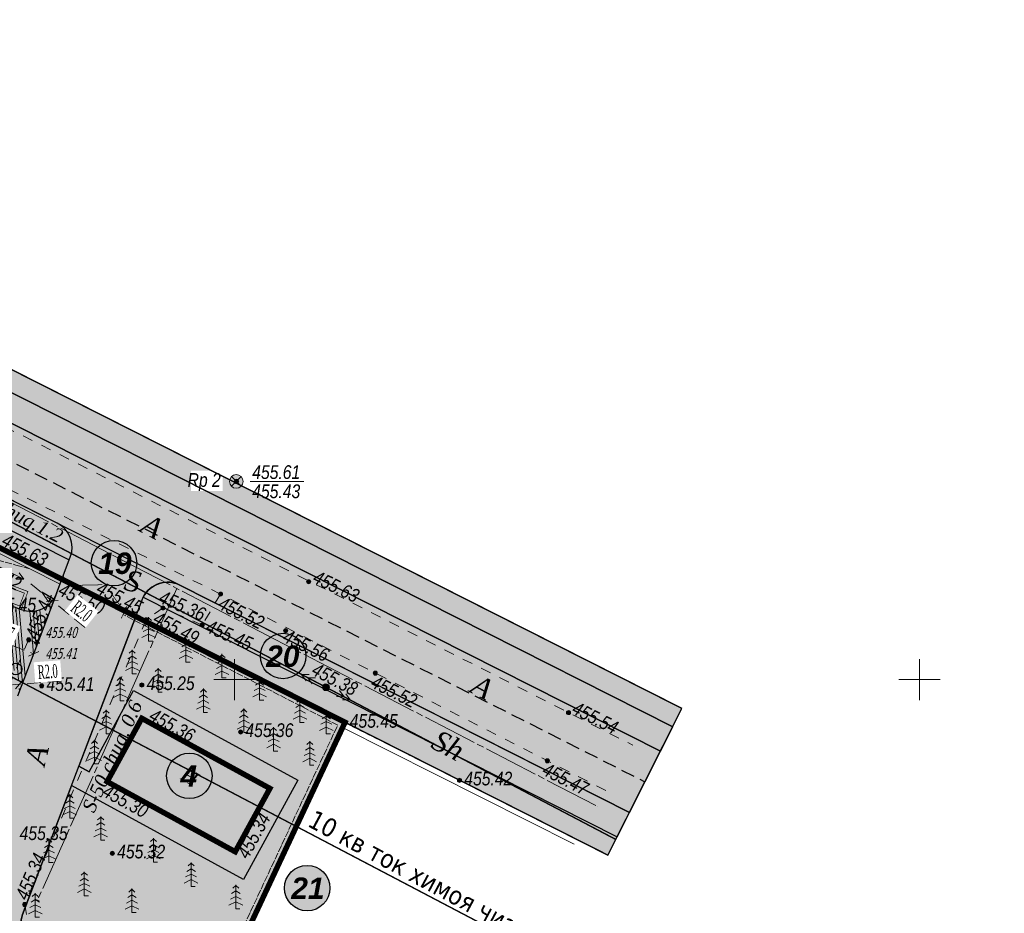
# Model space of a CAD drawing. Extents: x 339261 to 398512, y 4142390 to 4214102.
# Tile 34 of 36: x 398334 to 398406, y 4213983 to 4214048. Entities that reach past the tile are written whole.
import ezdxf
from ezdxf.enums import TextEntityAlignment as Align

# ---------------------------------------------------------------- set-up
doc = ezdxf.new("R2010")
doc.units = 0
doc.header["$LTSCALE"] = 0.5
doc.header["$MEASUREMENT"] = 0
for name, pattern in [('Auto_Street_NotBorder_Line_m1', [3, 1.5, -1.5]), ('Build_Contour_Notresid_m1', [1, 1, 0]), ('Commnctn_Waterpipes_Line_Unground_m1', [10, 8, -0.5, 1, -0.5]), ('Fence_Stone_Contour_Mr1m_m1', [1, 1, 0]), ('Footway_NotBorder_Line_m1', [3, 1.5, -1.5]), ('G_BUILDING_LINE', [3, 2, -1]), ('Relef_Horizontal_Basic_m1', [1, 1, 0]), ('STRIH_1', [3, 2, -1]), ('ГОСТ 2.303 6', [12, 8, -1.5, 1, -1.5])]:
    doc.linetypes.add(name, pattern=pattern)
for name, color, linetype in [('(003) Пункты', 7, 'Continuous'), ('01_Red', 7, 'Continuous'), ('Bino', 7, 'Continuous'), ('TREE', 74, 'Continuous'), ('V_Поверхность2_OPOR-PNT', 7, 'Continuous')]:
    doc.layers.add(name, color=color, linetype=linetype)
doc.layers.add('.', color=7, linetype='Continuous', lineweight=15)
doc.layers.add('Yozuvlar', color=250, linetype='Continuous', lineweight=18)
for name, color, linetype, lineweight, true_color in [('AUTO#_ROADS_EXIST_L', 7, 'Continuous', 15, 0x000000), ('AUTO#_ROADS_MTRAL_T', 7, 'Continuous', 15, 0x000000), ('COMMN_OBJCT_#####_B', 7, 'Continuous', 15, 0x000000), ('COMMN_OBJCT_WATER_L', 7, 'Continuous', 15, 0x000000), ('COMMN_OBJCT_WATER_T', 7, 'Continuous', 15, 0x000000), ('FENCE_GRDRL_#####_B', 7, 'Continuous', 15, 0x000000), ('GREEN_VGTAT_SRVEY_B', 7, 'Continuous', 15, 0x000000)]:
    doc.layers.add(name, color=color, linetype=linetype, lineweight=lineweight, true_color=true_color)
for name, color, linetype, true_color in [('BUILD_NORES_CNTUR_P', 7, 'Continuous', 0x000000), ('BUILD_NORES_TITLE_T', 7, 'Continuous', 0x000000), ('COMMN_OBJCT_ELCTR_B', 7, 'Continuous', 0x000000), ('FENCE_GRDRL_#####_L', 7, 'Continuous', 0x000000), ('GEODS_POINT_#####_B', 7, 'Continuous', 0x000000), ('GEODS_POINT_GRID#_B', 7, 'Continuous', 0x000000), ('GEODS_POINT_TITLE_A', 7, 'Continuous', 0x000000), ('RELEF_HRZNT_BASIC_L', 7, 'Continuous', 0x000000), ('RELEF_POINT_PICKT_B', 7, 'Continuous', 0x000000), ('RELEF_POINT_PICKT_T', 7, 'Continuous', 0x000000)]:
    doc.layers.add(name, color=color, linetype=linetype, true_color=true_color)
doc.styles.add('Arial', font='tahoma.ttf', dxfattribs={"width": 0.8})
doc.styles.add('MtXpl_Times_New_Roma', font='times.ttf')
doc.styles.add('TimesNewRomanCyr', font='times.ttf', dxfattribs={"width": 0.5, "height": 1})
doc.styles.add('БМ-431 (Times New Roman К)', font='timesi.ttf', dxfattribs={"height": 1})
doc.styles.add('Д-431 (Arial Narrow К)', font='ARIALNI.TTF', dxfattribs={"height": 1})
doc.linetypes.add('Auto_Material_Border_Line_m1', pattern='A,0,[3,Topography.shx,S=0.5,R=0,X=0,Y=0],-0.5', length=0.5)
doc.linetypes.add('Fence_Stone_Mr1m_08_m1', pattern='A,8,[1,Topography.shx,S=0.8,R=90,X=0,Y=0],0', length=8)
doc.linetypes.add('ОГРАДА_М_1М', pattern='A,2.5,["о",Standard,S=1,R=0,X=0,Y=-0.35],0.5,["0",Standard,S=0.5,R=0,X=-0.3,Y=-0.25],2.5', length=5.5)
doc.dimstyles.new('GENPLAN1', dxfattribs={"dimscale": 0.5, "dimtxt": 1, "dimasz": 1.2, "dimexe": 1.3, "dimexo": 1.5, "dimgap": 0.5, "dimtad": 1, "dimdec": 1, "dimzin": 0, "dimdsep": 46, "dimtxsty": 'TimesNewRomanCyr', "dimblk1": 'OBLIQUE', "dimblk2": 'OBLIQUE', "dimsah": 1, "dimcen": 1, "dimadec": 0, "dimazin": 0, "dimtfac": 0.75, "dimtdec": 1, "dimtix": 1, "dimtmove": 0, "dimatfit": 3, "dimfxl": 1, "dimtvp": 1.2, "dimtfill": 1, "dimlwd": 0, "dimlwe": 0, "dimarcsym": 0})
pattern_1 = [(12.949675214, (0, 0), (0.225141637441, 0.359598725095), [0.15, -0.45]), (102.949675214, (0.0899, -0.0563), (-0.359598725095, 0.225141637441), [0.15, -0.45])]

# ---------------------------------------------------------------- blocks, each defined once
blk = doc.blocks.new('CommnctnPoleTcircle_m1')
at = {"layer": 'COMMN_OBJCT_#####_B', "lineweight": 13, "true_color": 0xfffffe}
h = blk.add_hatch(color=7, dxfattribs=at)
edge = h.paths.add_edge_path()
edge.add_arc((0, 0), 0.5, 0, 360)
at = {"layer": 'COMMN_OBJCT_#####_B', "color": 18, "lineweight": 9, "true_color": 0x000000}
blk.add_circle((0, 0), 0.5, dxfattribs=at)
blk = doc.blocks.new('ElectricHighVLP_m1')
at = {"layer": 'COMMN_OBJCT_ELCTR_B', "color": 18, "linetype": 'Continuous', "lineweight": 20, "true_color": 0x000000}
for p, q in [((0, 0), (4, 0)), ((3, 0), (2, 0.5)), ((3, 0), (2, -0.5)), ((4, 0), (3, 0.5)), ((4, 0), (3, -0.5))]:
    blk.add_line(p, q, dxfattribs=at)
blk = doc.blocks.new('ElectricLowVLP_m1')
at = {"layer": 'COMMN_OBJCT_ELCTR_B', "color": 18, "linetype": 'Continuous', "lineweight": 20, "true_color": 0x000000}
for p, q in [((0, 0), (4, 0)), ((4, 0), (3, 0.5)), ((4, 0), (3, -0.5))]:
    blk.add_line(p, q, dxfattribs=at)
blk = doc.blocks.new('PointRLT_m1')
at = {"layer": 'GEODS_POINT_#####_B', "lineweight": 0, "true_color": 0xfffffe}
h = blk.add_hatch(color=7, dxfattribs=at)
edge = h.paths.add_edge_path()
edge.add_arc((0, 0), 1, 0, 360)
at = {"layer": 'GEODS_POINT_#####_B', "color": 18, "lineweight": 15, "true_color": 0x000000}
for p, q in [((-0.71, -0.71), (0.71, 0.71)), ((-0.71, 0.71), (0.71, -0.71))]:
    blk.add_line(p, q, dxfattribs=at)
at = {"layer": 'GEODS_POINT_#####_B', "color": 18, "lineweight": 20, "true_color": 0x000000}
blk.add_circle((0, 0), 1, dxfattribs=at)
blk = doc.blocks.new('*U8')
at = {"layer": 'GEODS_POINT_TITLE_A', "color": 18, "lineweight": 13, "true_color": 0x000000}
blk.add_lwpolyline([(2, 0), (2, 0), (9.86, 0)], dxfattribs=at)
at = {"layer": 'GEODS_POINT_TITLE_A', "color": 18, "lineweight": 13, "true_color": 0x000000, "style": 'Д-431 (Arial Narrow К)'}
for tag, p in [('Otmetka_Golovki', (2.32, 0.35)), ('Otmetka_Zemli', (2.32, -2.45))]:
    blk.add_attdef(tag, p, '', height=2, dxfattribs=at)
at = {"color": 18, "lineweight": 13, "true_color": 0x000000}
blk.add_wipeout([(-6.63, 1.54), (-6.63, -1.39), (-2, -1.39), (-2, 1.54)], dxfattribs=at).dxf.layer = 'GEODS_POINT_TITLE_A'
at = {"layer": 'GEODS_POINT_TITLE_A', "color": 18, "lineweight": 13, "true_color": 0x000000, "style": 'Д-431 (Arial Narrow К)'}
blk.add_attdef('Nazvanie', text='', height=2, dxfattribs=at).set_placement((-2.27, -0.8), align=Align.RIGHT)
blk = doc.blocks.new('GreenSpruce_m1')
at = {"layer": 'GREEN_VGTAT_SRVEY_B', "color": 18, "linetype": 'Continuous', "lineweight": 13, "true_color": 0x000000, "flags": 128}
for points in [[(-0.44, 3), (0, 3.4), (0.44, 3)], [(0, 3.5), (0, 0), (0.6, 0)], [(-0.8, 1.4), (0, 1.8), (0.8, 1.4)], [(-0.62, 2.2), (0, 2.6), (0.62, 2.2)], [(-1, 0.5), (0, 1), (1, 0.5)]]:
    blk.add_lwpolyline(points, dxfattribs=at)
blk = doc.blocks.new('CrossCoord_m1')
at = {"layer": 'GEODS_POINT_GRID#_B', "color": 3, "lineweight": 20, "true_color": 0x00ff00, "flags": 128}
for points in [[(0, 3), (0, -3)], [(-3, 0), (3, 0)]]:
    blk.add_lwpolyline(points, dxfattribs=at)
blk = doc.blocks.new('PointHight_m1')
at = {"layer": 'RELEF_POINT_PICKT_B', "linetype": 'Continuous', "lineweight": 15, "true_color": 0x000000}
h = blk.add_hatch(color=18, dxfattribs=at)
edge = h.paths.add_edge_path()
edge.add_arc((0, 0), 0.3, 0, 360)
at = {"layer": 'RELEF_POINT_PICKT_B', "color": 18, "linetype": 'Continuous', "lineweight": 15, "true_color": 0x000000}
blk.add_circle((0, 0), 0.3, dxfattribs=at)
blk.add_point((0, 0), dxfattribs=at)
blk = doc.blocks.new('Gate_m1')
at = {"layer": 'FENCE_GRDRL_#####_B', "color": 18, "linetype": 'Continuous', "lineweight": 9, "true_color": 0x000000, "const_width": 0.1}
blk.add_lwpolyline([(0, -1), (0, 1)], dxfattribs=at)
blk = doc.blocks.new('wdqwqwwq')
at = {"layer": 'AUTO#_ROADS_EXIST_L', "color": 18, "linetype": 'Auto_Street_NotBorder_Line_m1', "lineweight": 15, "true_color": 0x000000}
for points, elevation in [([(398268.547, 4214052.45), (398323.86, 4214023.21), (398379.063, 4213995.215)], 456.053), ([(398377.095, 4213991.894), (398348.98, 4214006.24), (398322.01, 4214019.61), (398266.89, 4214048.997)], 455.472)]:
    blk.add_lwpolyline(points, dxfattribs=dict(at, elevation=elevation))
at = {"layer": 'AUTO#_ROADS_EXIST_L', "color": 18, "linetype": 'Footway_NotBorder_Line_m1', "lineweight": 15, "true_color": 0x000000}
for points, elevation in [([(398334.97, 4214002.9), (398335.558, 4214002.67), (398337.27, 4214006.973)], 455.443), ([(398348.98, 4214006.24), (398347.64, 4214003.98), (398344.78, 4214005.23), (398343.55, 4214004.36)], 455.472), ([(398343.55, 4214004.36), (398334.68, 4213983.58), (398335.25, 4213980.64), (398344.085, 4213976.911)], 455.485), ([(398334.97, 4214002.9), (398327.9, 4213986.36), (398325.2, 4213984.66), (398311.02, 4213990.24), (398302.37, 4213969.17), (398287.616, 4213974.406)], 455.443)]:
    blk.add_lwpolyline(points, dxfattribs=dict(at, elevation=elevation))
at = {"layer": 'AUTO#_ROADS_EXIST_L', "color": 18, "linetype": 'Auto_Material_Border_Line_m1', "lineweight": 15, "true_color": 0x000000, "flags": 128}
blk.add_lwpolyline([(398337.45, 4214007.33), (398342.04, 4214005.11)], dxfattribs=at)
at = {"layer": 'BUILD_NORES_CNTUR_P', "color": 18, "linetype": 'Build_Contour_Notresid_m1', "lineweight": 13, "true_color": 0x000000, "flags": 128}
blk.add_lwpolyline([(398343.23, 4213997.17), (398352.58, 4213992.052), (398350.05, 4213987.43), (398340.7, 4213992.548)], close=True, dxfattribs=at)
at = {"layer": 'COMMN_OBJCT_WATER_L', "color": 5, "linetype": 'Commnctn_Waterpipes_Line_Unground_m1', "lineweight": 15, "true_color": 0x0000ff, "flags": 128}
for points in [[(398266.278, 4214047.85), (398376.504, 4213990.736), (398376.504, 4213990.736), (398376.504, 4213990.736)], [(398345.792, 4214006.65), (398335.621, 4213983.9)], [(398335.505, 4213983.952), (398335.738, 4213983.848)]]:
    blk.add_lwpolyline(points, dxfattribs=at)
at = {"layer": 'FENCE_GRDRL_#####_L', "color": 18, "linetype": 'Fence_Stone_Contour_Mr1m_m1', "lineweight": 13, "true_color": 0x000000}
blk.add_lwpolyline([(398268.352, 4214027.982), (398272.59, 4214040.092), (398337.45, 4214007.33)], dxfattribs=at)
at = {"layer": 'FENCE_GRDRL_#####_L', "color": 18, "linetype": 'Fence_Stone_Mr1m_08_m1', "lineweight": 13, "true_color": 0x000000}
blk.add_lwpolyline([(398268.73, 4214027.85), (398272.817, 4214039.529), (398337.27, 4214006.973)], dxfattribs=at)
at = {"layer": 'FENCE_GRDRL_#####_L', "color": 18, "linetype": 'Fence_Stone_Contour_Mr1m_m1', "lineweight": 13, "true_color": 0x000000, "elevation": 455.28}
for points in [[(398347.613, 4213975.467), (398357.535, 4213996.671), (398341.857, 4214004.754)], [(398358.06, 4213996.85), (398374.983, 4213988.328)]]:
    blk.add_lwpolyline(points, dxfattribs=at)
at = {"layer": 'FENCE_GRDRL_#####_L', "color": 18, "linetype": 'Fence_Stone_Mr1m_08_m1', "lineweight": 13, "true_color": 0x000000, "elevation": 455.28}
for points in [[(398347.92, 4213975.18), (398358.06, 4213996.85), (398342.04, 4214005.11)], [(398357.88, 4213996.493), (398374.803, 4213987.971)]]:
    blk.add_lwpolyline(points, dxfattribs=at)
at = {"layer": 'RELEF_HRZNT_BASIC_L', "color": 34, "linetype": 'Relef_Horizontal_Basic_m1', "lineweight": 15, "true_color": 0xa55200, "elevation": 455.5}
blk.add_lwpolyline([(398315.474, 4214017.982), (398315.9, 4214017.35), (398317.54, 4214014.83), (398318.59, 4214013), (398319, 4214012.51), (398320.04, 4214011.69), (398321.91, 4214010.44), (398323.96, 4214009.31), (398325.49, 4214008.83), (398326.59, 4214008.77), (398327.46, 4214008.79), (398328, 4214008.92), (398328.78, 4214009.34), (398330.41, 4214009.17), (398332.68, 4214008.72), (398334.04, 4214008.36), (398335.054, 4214008.084)], dxfattribs=at)
at = {"layer": 'COMMN_OBJCT_#####_B', "color": 18, "true_color": 0x000000, "xscale": 0.5, "yscale": 0.5, "zscale": 0.5}
blk.add_blockref('CommnctnPoleTcircle_m1', (398356.67, 4213999.44), dxfattribs=at)
at = {"layer": 'COMMN_OBJCT_ELCTR_B', "color": 18, "true_color": 0x000000}
for name, p, xscale, yscale, zscale, rotation in [('ElectricLowVLP_m1', (398332.82, 4214008.23), 0.4999999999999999, 0.4999999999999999, 0.4999999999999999, 333.4900585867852), ('ElectricHighVLP_m1', (398356.67, 4213999.44), 0.5, 0.5, 0.5, 152.2913145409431), ('ElectricHighVLP_m1', (398356.67, 4213999.44), 0.5, 0.5, 0.5, 332.2875541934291)]:
    blk.add_blockref(name, p, dxfattribs=dict(at, xscale=xscale, yscale=yscale, zscale=zscale, rotation=rotation))
at = {"layer": 'FENCE_GRDRL_#####_B', "color": 18, "true_color": 0x000000, "xscale": 0.5, "yscale": 0.5, "zscale": 0.5, "rotation": 335.3852087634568}
for p in [(398337.328, 4214007.133), (398341.938, 4214004.92)]:
    blk.add_blockref('Gate_m1', p, dxfattribs=at)
at = {"layer": 'GEODS_POINT_#####_B', "color": 18, "true_color": 0x000000, "xscale": 0.5, "yscale": 0.5, "zscale": 0.5}
blk.add_blockref('PointRLT_m1', (398350.13, 4214014.47), dxfattribs=at)
at = {"layer": 'GEODS_POINT_GRID#_B', "color": 3, "true_color": 0x00ff00, "xscale": 0.5, "yscale": 0.5, "zscale": 0.5}
for p in [(398350, 4214000), (398400, 4214000)]:
    blk.add_blockref('CrossCoord_m1', p, dxfattribs=at)
at = {"layer": 'GREEN_VGTAT_SRVEY_B', "color": 18, "true_color": 0x000000, "xscale": 0.5, "yscale": 0.5, "zscale": 0.5}
for p in [(398343.725, 4214002.814), (398346.452, 4214001.282), (398342.532, 4214000.416), (398349.084, 4214000.117), (398344.424, 4213999.083), (398341.653, 4213998.442), (398351.828, 4213998.491), (398347.726, 4213997.588), (398354.776, 4213996.855), (398340.633, 4213996.048), (398350.68, 4213996.128), (398356.699, 4213996.034), (398352.854, 4213994.774), (398339.777, 4213993.843), (398355.494, 4213993.751), (398337.972, 4213989.876), (398340.228, 4213988.263), (398336.449, 4213986.64), (398344.075, 4213986.668), (398346.831, 4213984.894), (398339.035, 4213984.212), (398342.51, 4213982.987), (398350.093, 4213983.272), (398335.456, 4213982.652)]:
    blk.add_blockref('GreenSpruce_m1', p, dxfattribs=at)
at = {"layer": 'RELEF_POINT_PICKT_B', "color": 18, "true_color": 0x000000, "xscale": 0.5, "yscale": 0.5, "zscale": 0.5}
for p in [(398337.45, 4214007.33, 455.498), (398355.41, 4214007.14, 455.628), (398348.98, 4214006.24, 455.518), (398342.04, 4214005.11, 455.453), (398344.78, 4214005.23, 455.36), (398343.55, 4214004.36, 455.485), (398347.64, 4214003.98, 455.452), (398353.73, 4214003.57, 455.564), (398334.97, 4214002.9, 455.443), (398360.27, 4214000.47, 455.523), (398343.23, 4213999.6, 455.252), (398335.92, 4213999.54, 455.406), (398356.67, 4213999.44, 455.376), (398374.38, 4213997.59, 455.536), (398343.23, 4213997.17, 455.36), (398358.06, 4213996.85, 455.446), (398350.44, 4213996.17, 455.363), (398372.83, 4213994.07, 455.472), (398340.77, 4213992.51, 455.3), (398366.42, 4213992.64, 455.423), (398350.05, 4213987.43, 455.34), (398341.08, 4213987.31, 455.321), (398334.68, 4213983.58, 455.336)]:
    blk.add_blockref('PointHight_m1', p, dxfattribs=at)
at = {"layer": 'AUTO#_ROADS_MTRAL_T', "color": 18, "true_color": 0x000000, "style": 'БМ-431 (Times New Roman К)'}
for s, rotation, p in [('A', 332.13825, (398343.623, 4214010.514)), ('S', 347.41416, (398342.4, 4214006.446)), ('A', 332.13825, (398367.718, 4213998.785)), ('Sh', 332.13825, (398365.242, 4213994.532)), ('A', 76.56717, (398336.3, 4213994.318))]:
    blk.add_text(s, height=1.5, rotation=rotation, dxfattribs=at).set_placement(p, align=Align.CENTER)
at = {"layer": 'BUILD_NORES_TITLE_T', "color": 18, "true_color": 0x000000, "style": 'БМ-431 (Times New Roman К)'}
blk.add_text('H', height=1, rotation=330.12914, dxfattribs=at).set_placement((398346.74, 4213992.907), align=Align.MIDDLE)
at = {"layer": 'COMMN_OBJCT_WATER_T', "color": 18, "linetype": 'Continuous', "true_color": 0x000000, "style": 'БМ-431 (Times New Roman К)'}
for s, rotation, p in [('S-150 chuq.1.2', 332.60868, (398333.261, 4214012.362)), ('S-50 chuq. 0.6', 65.94578, (398341.19, 4213994.343))]:
    blk.add_text(s, height=1, rotation=rotation, dxfattribs=at).set_placement(p, align=Align.MIDDLE)
at = {"layer": 'RELEF_POINT_PICKT_T', "color": 18, "true_color": 0x000000, "style": 'Д-431 (Arial Narrow К)'}
for s, rotation, p in [('455.63', 332.7429, (398333.145, 4214010.288, 455.63)), ('455.42', 333.4827, (398331.2, 4214008.462, 455.421)), ('455.63', 334.0093, (398355.847, 4214007.568, 455.628)), ('455.44', 68.30831, (398335.15, 4214003.034, 455.443)), ('455.50', 334.18879, (398337.262, 4214006.66, 455.498)), ('455.45', 332.72411, (398340.058, 4214006.789, 455.453)), ('455.36', 336.39164, (398344.591, 4214006.104, 455.36)), ('455.52', 332.96603, (398348.931, 4214005.667, 455.518)), ('455.49', 332.001, (398344.206, 4214004.606, 455.485)), ('455.45', 336.39164, (398348.015, 4214003.964, 455.452)), ('455.56', 334.0093, (398353.655, 4214003.249, 455.564)), ('455.38', 332.28596, (398355.769, 4214000.845, 455.376)), ('455.52', 333.16386, (398360.088, 4213999.924, 455.523)), ('455.36', 331.30309, (398343.911, 4213997.51, 455.36)), ('455.54', 333.10925, (398374.769, 4213998.003, 455.536)), ('455.47', 332.96603, (398372.601, 4213993.541, 455.472)), ('455.30', 331.30309, (398340.505, 4213991.982, 455.3)), ('455.34', 61.30309, (398350.547, 4213987.073, 455.34)), ('455.34', 66.88465, (398334.422, 4213984.015, 455.336))]:
    blk.add_text(s, height=1, rotation=rotation, dxfattribs=at).set_placement(p, align=Align.MIDDLE_LEFT)
for s, p in [('455.45', (398332.017, 4214005.467, 455.45)), ('455.41', (398336.27, 4213999.675, 455.406)), ('455.25', (398343.58, 4213999.735, 455.252)), ('455.45', (398358.41, 4213996.985, 455.446)), ('455.36', (398350.79, 4213996.305, 455.363)), ('455.42', (398366.77, 4213992.775, 455.423)), ('455.35', (398334.31, 4213988.785, 455.351)), ('455.32', (398341.43, 4213987.445, 455.321))]:
    blk.add_text(s, height=1, dxfattribs=at).set_placement(p, align=Align.MIDDLE_LEFT)
at = {"layer": 'GEODS_POINT_TITLE_A', "color": 18, "true_color": 0x000000, "xscale": 0.5, "yscale": 0.5, "zscale": 0.5}
blk.add_blockref('*U8', (398350.13, 4214014.47), dxfattribs=at).add_auto_attribs({'Nazvanie': 'Rp 2', 'Otmetka_Golovki': '455.61', 'Otmetka_Zemli': '455.43'})
at = {"layer": 'RELEF_POINT_PICKT_B', "color": 18, "true_color": 0x000000, "xscale": 0.5, "yscale": 0.5, "zscale": 0.5}
for p in [(398350.13, 4214014.47, 455.428), (398350.16, 4214014.46, 455.613)]:
    blk.add_blockref('PointHight_m1', p, dxfattribs=at)
blk = doc.blocks.new('qdqwdqwdwq')
at = {"color": 1, "linetype": 'ByBlock', "lineweight": -3}
blk.add_circle((1696904, 1455537), 433, dxfattribs=at)
blk = doc.blocks.new('ЦЕППП3П')
at = {"layer": '.', "linetype": 'ByBlock', "lineweight": 30, "true_color": 0xffffff}
h = blk.add_hatch(color=7, dxfattribs=at)
h.dxf.hatch_style = 1
edge = h.paths.add_edge_path()
edge.add_arc((45296.45, 54957.093), 1.274, 0, 360)
at = {"color": 0, "linetype": 'ByBlock', "lineweight": 25}
blk.add_circle((45296.45, 54957.093), 1.274, dxfattribs=at)
blk = doc.blocks.new('_Oblique')
at = {"color": 0, "linetype": 'ByBlock', "lineweight": -2}
blk.add_line((-0.5, -0.5), (0.5, 0.5), dxfattribs=at)
blk = doc.blocks.new('*D166')
at = {"color": 0, "linetype": 'G_BUILDING_LINE', "lineweight": 0, "transparency": 16777216}
for p, q in [((398330.902, 4214003.565), (398335.336, 4214001.883)), ((398330.636, 4214002.864), (398330.672, 4214002.957)), ((398335.602, 4214002.584), (398335.566, 4214002.491))]:
    blk.add_line(p, q, dxfattribs=at)
at = {"layer": 'Defpoints', "color": 0, "linetype": 'Continuous', "transparency": 16777216}
for p in [(398330.902, 4214003.565), (398335.336, 4214001.883, 455.388), (398335.336, 4214001.883)]:
    blk.add_point(p, dxfattribs=at)
at = {"color": 0, "linetype": 'Continuous', "lineweight": 0, "transparency": 16777216, "xscale": 0.6, "yscale": 0.6, "zscale": 0.6}
for p, rotation in [((398330.902, 4214003.565), 159.223811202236), ((398335.336, 4214001.883), 339.223811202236)]:
    blk.add_blockref('_Oblique', p, dxfattribs=dict(at, rotation=rotation))
at = {"color": 0, "linetype": 'Continuous', "transparency": 16777216, "insert": (398333.389, 4214003.434), "char_height": 1, "attachment_point": 5, "rotation": 339.22381, "style": 'TimesNewRomanCyr', "bg_fill": 3, "box_fill_scale": 1.25, "bg_fill_color": 256, "bg_fill_true_color": 13158600, "bg_fill_transparency": 0}
blk.add_mtext('4.7', dxfattribs=at)
blk = doc.blocks.new('*D178')
at = {"color": 0, "linetype": 'G_BUILDING_LINE', "lineweight": 0, "transparency": 16777216}
for p in [(398337.357, 4213999.889), (398332.295, 4213999.507)]:
    blk.add_line(p, (398334.29, 4213999.657), dxfattribs=at)
at = {"layer": 'Defpoints', "color": 0, "linetype": 'Continuous', "transparency": 16777216}
for p in [(398332.295, 4213999.507, 455.388), (398334.29, 4213999.657, 455.388)]:
    blk.add_point(p, dxfattribs=at)
at = {"color": 0, "linetype": 'Continuous', "lineweight": 0, "transparency": 16777216, "xscale": 0.6, "yscale": 0.6, "zscale": 0.6, "rotation": 184.3176416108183}
blk.add_blockref('_Oblique', (398334.29, 4213999.657), dxfattribs=at)
at = {"color": 0, "linetype": 'Continuous', "transparency": 16777216, "insert": (398336.365, 4214000.576), "char_height": 1, "attachment_point": 5, "rotation": 4.31764, "style": 'TimesNewRomanCyr', "bg_fill": 3, "box_fill_scale": 1.25, "bg_fill_color": 256, "bg_fill_true_color": 13158600, "bg_fill_transparency": 0}
blk.add_mtext('R2.0', dxfattribs=at)
blk = doc.blocks.new('*D179')
at = {"color": 0, "linetype": 'G_BUILDING_LINE', "lineweight": 0, "transparency": 16777216}
for p in [(398335.133, 4214006.987), (398339.096, 4214003.813)]:
    blk.add_line(p, (398336.694, 4214005.736), dxfattribs=at)
at = {"layer": 'Defpoints', "color": 0, "linetype": 'Continuous', "transparency": 16777216}
for p in [(398335.133, 4214006.987, 455.388), (398336.694, 4214005.736, 455.388)]:
    blk.add_point(p, dxfattribs=at)
at = {"color": 0, "linetype": 'Continuous', "lineweight": 0, "transparency": 16777216, "xscale": 0.6, "yscale": 0.6, "zscale": 0.6, "rotation": 141.3113971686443}
blk.add_blockref('_Oblique', (398336.694, 4214005.736), dxfattribs=at)
at = {"color": 0, "linetype": 'Continuous', "transparency": 16777216, "insert": (398338.838, 4214004.993), "char_height": 1, "attachment_point": 5, "rotation": 321.3114, "style": 'TimesNewRomanCyr', "bg_fill": 3, "box_fill_scale": 1.25, "bg_fill_color": 256, "bg_fill_true_color": 13158600, "bg_fill_transparency": 0}
blk.add_mtext('R2.0', dxfattribs=at)

msp = doc.modelspace()

# ---------------------------------------------------------------- hatches: boundary and pattern name
at = {"layer": '.', "lineweight": 20, "ltscale": 2}
h = msp.add_hatch(dxfattribs=at)
h.set_pattern_fill('ANSI34', color=256, scale=2, angle=50)
edge = h.paths.add_edge_path()
edge.add_line((398267.219, 4213981.771), (398261.609, 4213983.899))
edge.add_line((398261.609, 4213983.899), (398264.69, 4213992.021))
edge.add_arc((398262.82, 4213992.73), 2, 339.22381, 429.22381)
edge.add_line((398263.53, 4213994.6), (398260.642, 4213995.696))
edge.add_line((398260.642, 4213995.696), (398262.515, 4214000.632))
edge.add_line((398262.515, 4214000.632), (398264.259, 4213999.971))
edge.add_line((398264.259, 4213999.971), (398263.805, 4213998.774))
edge.add_line((398263.805, 4213998.774), (398264.085, 4213998.668))
edge.add_line((398264.085, 4213998.668), (398264.121, 4213998.761))
edge.add_line((398264.121, 4213998.761), (398266.178, 4213997.981))
edge.add_line((398266.178, 4213997.981), (398266.142, 4213997.887))
edge.add_line((398266.142, 4213997.887), (398266.423, 4213997.781))
edge.add_line((398266.423, 4213997.781), (398266.866, 4213998.95))
edge.add_line((398266.866, 4213998.95), (398273.317, 4213996.502))
edge.add_line((398273.317, 4213996.502), (398273.328, 4213996.53))
edge.add_line((398273.328, 4213996.53), (398274.73, 4213995.998))
edge.add_line((398274.73, 4213995.998), (398274.276, 4213994.801))
edge.add_line((398274.276, 4213994.801), (398275.412, 4213994.37))
edge.add_arc((398276.122, 4213996.24), 2, 249.22381, 339.22381)
edge.add_line((398277.992, 4213995.531), (398278.769, 4213997.58))
edge.add_line((398278.769, 4213997.58), (398277.573, 4213998.034))
edge.add_line((398277.573, 4213998.034), (398279.026, 4214001.866))
edge.add_line((398279.026, 4214001.866), (398281.878, 4214000.784))
edge.add_line((398281.878, 4214000.784), (398282.286, 4214001.859))
edge.add_line((398282.286, 4214001.859), (398290.14, 4213998.879))
edge.add_line((398290.14, 4213998.879), (398289.697, 4213997.713))
edge.add_line((398289.697, 4213997.713), (398294.746, 4213995.797))
edge.add_line((398294.746, 4213995.797), (398295.203, 4213997.001))
edge.add_line((398295.203, 4213997.001), (398296.605, 4213996.469))
edge.add_line((398296.605, 4213996.469), (398296.538, 4213996.292))
edge.add_line((398296.538, 4213996.292), (398302.147, 4213994.163))
edge.add_line((398302.147, 4213994.163), (398301.935, 4213993.602))
edge.add_line((398301.935, 4213993.602), (398305.207, 4213992.361))
edge.add_line((398305.207, 4213992.361), (398305.487, 4213993.099))
edge.add_line((398305.487, 4213993.099), (398306.89, 4213992.567))
edge.add_line((398306.89, 4213992.567), (398306.433, 4213991.363))
edge.add_line((398306.433, 4213991.363), (398310.671, 4213989.755))
edge.add_line((398310.671, 4213989.755), (398308.542, 4213984.145))
edge.add_arc((398306.673, 4213984.855), 2, 339.22381, 429.22381)
edge.add_arc((398307.027, 4213985.79), 1, 69.22381, 159.22381)
edge.add_line((398306.092, 4213986.145), (398303.609, 4213979.6))
edge.add_line((398303.609, 4213979.6), (398292.39, 4213983.856))
edge.add_line((398292.39, 4213983.856), (398294.873, 4213990.401))
edge.add_arc((398293.938, 4213990.756), 1, 339.22381, 429.22381)
edge.add_line((398294.292, 4213991.691), (398288.868, 4213993.749))
edge.add_line((398288.868, 4213993.749), (398288.273, 4213992.179))
edge.add_line((398288.273, 4213992.179), (398286.403, 4213992.889))
edge.add_line((398286.403, 4213992.889), (398286.998, 4213994.458))
edge.add_line((398286.998, 4213994.458), (398284.379, 4213995.452))
edge.add_arc((398283.67, 4213993.582), 2, 69.22381, 159.22381)
edge.add_line((398281.8, 4213994.291), (398279.603, 4213988.502))
edge.add_line((398279.603, 4213988.502), (398271.01, 4213991.762))
edge.add_arc((398270.3, 4213989.892), 2, 69.22381, 159.22381)
edge.add_line((398268.43, 4213990.602), (398266.058, 4213984.35))
edge.add_arc((398267.928, 4213983.641), 2, 159.22381, 249.22381)
edge = h.paths.add_edge_path()
edge.add_line((398337.003, 4214006.277), (398334.165, 4213998.797))
edge.add_arc((398332.295, 4213999.507), 2, 339.22381, 429.22381)
edge.add_line((398333.005, 4214001.377), (398330.441, 4214002.349))
edge.add_line((398330.441, 4214002.349), (398330.902, 4214003.565))
edge.add_line((398330.902, 4214003.565), (398272.092, 4214025.877))
edge.add_line((398272.092, 4214025.877), (398273.05, 4214028.401))
edge.add_line((398273.05, 4214028.401), (398274.766, 4214027.75))
edge.add_arc((398275.475, 4214029.62), 2, 249.22381, 339.22381)
edge.add_line((398277.345, 4214028.911), (398280.675, 4214037.687))
edge.add_arc((398278.862, 4214038.58), 2.021, 333.76644, 422.91449)
edge.add_line((398279.782, 4214040.379), (398286.961, 4214036.749))
edge.add_arc((398286.06, 4214034.963), 2.001, 63.20891, 159.19574)
edge.add_line((398284.189, 4214035.674), (398281.085, 4214027.492))
edge.add_arc((398282.955, 4214026.782), 2, 159.22381, 249.22381)
edge.add_line((398282.245, 4214024.912), (398291.985, 4214021.217))
edge.add_line((398291.985, 4214021.217), (398289.927, 4214025.774))
edge.add_line((398289.927, 4214025.774), (398292.544, 4214026.951))
edge.add_line((398292.544, 4214026.951), (398293.708, 4214024.364))
edge.add_line((398293.708, 4214024.364), (398296.326, 4214025.541))
edge.add_line((398296.326, 4214025.541), (398297.509, 4214022.922))
edge.add_line((398297.509, 4214022.922), (398300.13, 4214024.106))
edge.add_line((398300.13, 4214024.106), (398301.314, 4214021.488))
edge.add_line((398301.314, 4214021.488), (398303.93, 4214022.67))
edge.add_line((398303.93, 4214022.67), (398305.133, 4214020.009))
edge.add_line((398305.133, 4214020.009), (398307.749, 4214021.19))
edge.add_line((398307.749, 4214021.19), (398308.937, 4214018.561))
edge.add_line((398308.937, 4214018.561), (398311.553, 4214019.742))
edge.add_line((398311.553, 4214019.742), (398314.797, 4214012.563))
edge.add_line((398314.797, 4214012.563), (398334.424, 4214005.117))
edge.add_arc((398335.133, 4214006.987), 2, 249.22381, 339.22381)
at = {"linetype": 'ByBlock', "lineweight": 30}
h = msp.add_hatch(color=31, dxfattribs=at)
h.dxf.hatch_style = 1
h.paths.add_polyline_path([(398343.23, 4213997.17), (398352.58, 4213992.052), (398350.05, 4213987.43), (398340.7, 4213992.548)])
at = {"layer": '01_Red', "linetype": 'Continuous'}
h = msp.add_hatch(color=256, dxfattribs=at)
h.dxf.hatch_style = 1
h.set_gradient(color1=(71, 71, 71), color2=(82, 82, 82), one_color=1, tint=0.32)
h.paths.add_polyline_path([(398266.017, 4214047.338), (398378.827, 4213990.306), (398381.083, 4213994.768), (398268.273, 4214051.8)])
at = {"layer": 'Bino', "lineweight": 15, "ltscale": 0.1}
h = msp.add_hatch(color=254, dxfattribs=at)
h.dxf.hatch_style = 1
h.paths.add_polyline_path([(398233.342, 4213931.644), (398271.65, 4213917.38), (398291.794, 4213909.099), (398303.242, 4213940.203), (398309.986, 4213937.71), (398310.86, 4213940.19), (398308.097, 4213941.312), (398323.516, 4213978.502), (398345.425, 4213969.254), (398358.067, 4213996.88), (398377.248, 4213987.183), (398382.662, 4213997.892), (398269.852, 4214054.924), (398264.438, 4214044.215), (398272.95, 4214039.91), (398267.49, 4214024.12), (398249.17, 4213975.89), (398241.71, 4213955.82), (398239.555, 4213948.88)])
at = {"layer": 'TREE', "lineweight": 0}
h = msp.add_hatch(dxfattribs=at)
h.set_pattern_fill('CROSS', color=256, scale=1.2, angle=12.94968)
h.set_pattern_definition(pattern_1)
h.paths.add_polyline_path([(398268.273, 4214051.8), (398381.083, 4213994.768), (398381.985, 4213996.553), (398269.175, 4214053.585)])
h = msp.add_hatch(dxfattribs=at)
h.set_pattern_fill('CROSS', color=256, scale=1.2, angle=12.94968)
h.set_pattern_definition(pattern_1)
edge = h.paths.add_edge_path()
edge.add_line((398284.264, 4214035.872), (398337.937, 4214008.738))
edge.add_line((398337.937, 4214008.738), (398338.012, 4214008.936))
edge.add_arc((398336.142, 4214009.645), 2, 339.22381, 423.18084)
edge.add_line((398337.044, 4214011.43), (398286.961, 4214036.749))
edge.add_arc((398286.058, 4214034.942), 2.02, 63.43729, 152.60512)
h = msp.add_hatch(dxfattribs=at)
h.set_pattern_fill('CROSS', color=256, scale=1.2, angle=12.94968)
h.set_pattern_definition(pattern_1)
edge = h.paths.add_edge_path()
edge.add_line((398282.245, 4214024.912), (398291.985, 4214021.217))
edge.add_line((398291.985, 4214021.217), (398289.926, 4214025.773))
edge.add_line((398289.926, 4214025.773), (398292.542, 4214026.956))
edge.add_line((398292.542, 4214026.956), (398293.713, 4214024.366))
edge.add_line((398293.713, 4214024.366), (398296.326, 4214025.541))
edge.add_line((398296.326, 4214025.541), (398297.514, 4214022.925))
edge.add_line((398297.514, 4214022.925), (398300.13, 4214024.106))
edge.add_line((398300.13, 4214024.106), (398301.313, 4214021.488))
edge.add_line((398301.313, 4214021.488), (398303.93, 4214022.67))
edge.add_line((398303.93, 4214022.67), (398305.132, 4214020.008))
edge.add_line((398305.132, 4214020.008), (398307.748, 4214021.191))
edge.add_line((398307.748, 4214021.191), (398308.937, 4214018.561))
edge.add_line((398308.937, 4214018.561), (398311.553, 4214019.742))
edge.add_line((398311.553, 4214019.742), (398314.797, 4214012.563))
edge.add_line((398314.797, 4214012.563), (398334.424, 4214005.117))
edge.add_arc((398335.133, 4214006.987), 2, 249.22381, 339.22381)
edge.add_line((398337.003, 4214006.277), (398337.401, 4214007.327))
edge.add_line((398337.401, 4214007.327), (398283.729, 4214034.462))
edge.add_line((398283.729, 4214034.462), (398283.377, 4214033.534))
edge.add_line((398283.377, 4214033.534), (398281.994, 4214029.887))
edge.add_line((398281.994, 4214029.887), (398281.085, 4214027.492))
edge.add_arc((398282.955, 4214026.782), 2, 159.22381, 249.22381)
h = msp.add_hatch(dxfattribs=at)
h.set_pattern_fill('CROSS', color=256, scale=1.2, angle=12.94968)
h.set_pattern_definition(pattern_1)
edge = h.paths.add_edge_path()
edge.add_arc((398345.116, 4214005.108), 2, 63.18084, 153.18084)
edge.add_line((398343.331, 4214006.01), (398377.925, 4213988.521))
edge.add_line((398377.925, 4213988.521), (398378.827, 4213990.306))
edge.add_line((398378.827, 4213990.306), (398346.018, 4214006.893))
h = msp.add_hatch(dxfattribs=at)
h.set_pattern_fill('CROSS', color=256, scale=1.2, angle=12.94968)
h.set_pattern_definition(pattern_1)
edge = h.paths.add_edge_path()
edge.add_line((398338.103, 4213992.26), (398334.53, 4213982.843))
edge.add_arc((398336.4, 4213982.133), 2, 159.22381, 249.22381)
edge.add_line((398335.69, 4213980.263), (398342.995, 4213977.492))
edge.add_line((398342.995, 4213977.492), (398343.35, 4213978.427))
edge.add_line((398343.35, 4213978.427), (398348.516, 4213976.467))
edge.add_line((398348.516, 4213976.467), (398358.067, 4213996.88))
edge.add_line((398358.067, 4213996.88), (398342.786, 4214004.605))
edge.add_line((398342.786, 4214004.605), (398338.64, 4213993.676))
edge.add_line((398338.64, 4213993.676), (398339.384, 4213993.269))
edge.add_line((398339.384, 4213993.269), (398342.635, 4213999.206))
edge.add_line((398342.635, 4213999.206), (398354.616, 4213992.647))
edge.add_line((398354.616, 4213992.647), (398350.645, 4213985.394))
edge.add_line((398350.645, 4213985.394), (398338.103, 4213992.26))
h = msp.add_hatch(dxfattribs=at)
h.set_pattern_fill('CROSS', color=256, scale=1.2, angle=12.94968)
h.set_pattern_definition(pattern_1)
edge = h.paths.add_edge_path()
edge.add_line((398301.676, 4213945.281), (398308.634, 4213942.642))
edge.add_line((398308.634, 4213942.642), (398311.73, 4213950.3))
edge.add_line((398311.73, 4213950.3), (398314.41, 4213956.93))
edge.add_line((398314.41, 4213956.93), (398323.68, 4213978.89))
edge.add_line((398323.68, 4213978.89), (398345.588, 4213969.642))
edge.add_line((398345.588, 4213969.642), (398346.139, 4213970.951))
edge.add_line((398346.139, 4213970.951), (398341.222, 4213972.817))
edge.add_line((398341.222, 4213972.817), (398341.754, 4213974.219))
edge.add_line((398341.754, 4213974.219), (398314.572, 4213984.532))
edge.add_arc((398313.862, 4213982.662), 2, 69.22381, 159.22381)
edge.add_line((398311.992, 4213983.371), (398306.537, 4213968.993))
edge.add_arc((398308.407, 4213968.283), 2, 159.22381, 249.22381)
edge.add_line((398307.698, 4213966.413), (398315.042, 4213963.627))
edge.add_line((398315.042, 4213963.627), (398310.431, 4213951.529))
edge.add_line((398310.431, 4213951.529), (398304.848, 4213953.646))
edge.add_line((398304.848, 4213953.646), (398301.676, 4213945.281))

# ---------------------------------------------------------------- linework, layer by layer
at = {"linetype": 'Continuous'}
msp.add_lwpolyline([(398233.342, 4213931.644), (398271.65, 4213917.38), (398291.794, 4213909.099), (398303.242, 4213940.203), (398309.986, 4213937.71), (398310.86, 4213940.19), (398308.097, 4213941.312), (398323.516, 4213978.502), (398345.425, 4213969.254), (398358.067, 4213996.88), (398377.248, 4213987.183), (398382.662, 4213997.892), (398269.852, 4214054.924), (398264.438, 4214044.215), (398272.95, 4214039.91), (398267.49, 4214024.12), (398249.17, 4213975.89), (398241.71, 4213955.82), (398239.555, 4213948.88)], close=True, dxfattribs=at)
at = {"color": 0, "linetype": 'Continuous', "elevation": 455.388}
msp.add_lwpolyline([(398314.797, 4214012.563), (398334.424, 4214005.117, 0.414214), (398337.003, 4214006.277), (398334.165, 4213998.797, 0.414214)], format="xyb", dxfattribs=at)

# ---------------------------------------------------------------- block references
at = {"xscale": 0.001, "yscale": 0.001, "zscale": 0.001, "rotation": 339.2238112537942}
msp.add_blockref('qdqwdqwdwq', (396231.176, 4213241.804, 455.388), dxfattribs=at)

# ---------------------------------------------------------------- next in the draw order: block references
at = {"linetype": 'Continuous'}
msp.add_blockref('wdqwqwwq', (0, 0), dxfattribs=at)

# ---------------------------------------------------------------- next in the draw order: hatches: boundary and pattern name
at = {"layer": '.', "linetype": 'Continuous', "lineweight": 35, "true_color": 0xffffff}
h = msp.add_hatch(color=7, dxfattribs=at)
h.dxf.hatch_style = 1
h.paths.add_polyline_path([(398214.889, 4214067.264), (398511.889, 4214067.264), (398511.889, 4213857.264), (398214.889, 4213857.264)])
h.paths.add_polyline_path([(398224.889, 4214064.764), (398509.389, 4214064.764), (398509.389, 4213859.764), (398224.889, 4213859.764)], flags=16)

# ---------------------------------------------------------------- next in the draw order: linework, layer by layer
at = {"color": 1, "linetype": 'Continuous', "const_width": 0.1, "elevation": -51.343}
for points in [[(398269.852, 4214054.924), (398382.662, 4213997.892)], [(398264.438, 4214044.215), (398377.248, 4213987.183)]]:
    msp.add_lwpolyline(points, dxfattribs=at)
at = {"linetype": 'Continuous', "elevation": -51.343}
msp.add_lwpolyline([(398268.273, 4214051.8), (398381.083, 4213994.768), (398381.985, 4213996.553), (398269.175, 4214053.585)], close=True, dxfattribs=at)
at = {"linetype": 'Continuous'}
for points, elevation in [([(398269.175, 4214053.585), (398381.985, 4213996.553)], -51.343), ([(398284.264, 4214035.872), (398337.937, 4214008.738)], -51.343), ([(398343.321, 4214006.015), (398377.925, 4213988.521)], -51.343), ([(398339.384, 4213993.269), (398342.635, 4213999.206), (398354.616, 4213992.647), (398350.645, 4213985.394), (398338.103, 4213992.26)], 455.36), ([(398377.248, 4213987.183), (398382.662, 4213997.892)], -51.343), ([(398339.384, 4213993.269), (398338.64, 4213993.676)], 455.36)]:
    msp.add_lwpolyline(points, dxfattribs=dict(at, elevation=elevation))
msp.add_lwpolyline([(398266.017, 4214047.338), (398378.827, 4213990.306), (398381.083, 4213994.768), (398268.273, 4214051.8)], close=True, dxfattribs=at)
at = {"color": 7, "linetype": 'STRIH_1', "true_color": 0xffffff, "elevation": -51.343}
msp.add_lwpolyline([(398267.145, 4214049.569), (398379.955, 4213992.537)], dxfattribs=at)
at = {"color": 6, "linetype": 'Continuous', "const_width": 0.1}
for points in [[(398275.612, 4214042.745), (398326.13, 4214015.48), (398356.67, 4213999.44), (398377.828, 4213988.329)], [(398270.863, 4214033.945), (398321.43, 4214006.653), (398352.02, 4213990.587), (398373.178, 4213979.476)]]:
    msp.add_lwpolyline(points, dxfattribs=at)
at = {"linetype": 'Continuous'}
for points, elevation in [([(398284.189, 4214035.674), (398281.085, 4214027.492, 0.414214), (398282.245, 4214024.912), (398334.424, 4214005.117, 0.414214), (398337.003, 4214006.277), (398338.012, 4214008.936, 0.383649), (398337.044, 4214011.43), (398286.961, 4214036.749, 0.445453)], 455.388), ([(398284.264, 4214035.872), (398337.937, 4214008.738), (398338.012, 4214008.936, 0.383649), (398337.044, 4214011.43), (398286.961, 4214036.749, 0.409966)], -51.343), ([(398282.245, 4214024.912), (398291.985, 4214021.217), (398289.926, 4214025.773), (398292.542, 4214026.956), (398293.713, 4214024.366), (398296.326, 4214025.541), (398297.514, 4214022.925), (398300.13, 4214024.106), (398301.313, 4214021.488), (398303.93, 4214022.67), (398305.132, 4214020.008), (398307.748, 4214021.191), (398308.937, 4214018.561), (398311.553, 4214019.742), (398314.797, 4214012.563), (398334.424, 4214005.117, 0.414214), (398337.003, 4214006.277), (398337.401, 4214007.327), (398283.729, 4214034.462), (398283.377, 4214033.534), (398281.994, 4214029.887), (398281.085, 4214027.492, 0.414214)], 455.388)]:
    msp.add_lwpolyline(points, format="xyb", close=True, dxfattribs=dict(at, elevation=elevation))
at = {"color": 5, "linetype": 'ОГРАДА_М_1М', "lineweight": 20, "const_width": 0.05, "elevation": 455.388}
for points in [[(398283.725, 4214034.467), (398338.291, 4214006.878)], [(398341.881, 4214005.064), (398340.765, 4214006.622)], [(398341.881, 4214005.064), (398358.06, 4213996.85)]]:
    msp.add_lwpolyline(points, dxfattribs=at)
at = {"color": 5, "linetype": 'Continuous', "const_width": 0.05, "elevation": 455.388}
for points in [[(398334.92, 4214006.426), (398333.611, 4214006.922), (398333.115, 4214005.613), (398334.424, 4214005.117)], [(398334.662, 4214006.31), (398333.727, 4214006.664), (398333.373, 4214005.729), (398334.308, 4214005.375)]]:
    msp.add_lwpolyline(points, close=True, dxfattribs=at)
at = {"linetype": 'Continuous'}
msp.add_lwpolyline([(398348.516, 4213976.467), (398343.35, 4213978.427), (398342.995, 4213977.492), (398335.69, 4213980.263, -0.414214), (398334.53, 4213982.843), (398343.246, 4214005.817, -0.445453), (398346.018, 4214006.893), (398350.249, 4214004.754)], format="xyb", dxfattribs=at)
at = {"color": 5, "linetype": 'ОГРАДА_М_1М', "lineweight": 20, "const_width": 0.05}
msp.add_lwpolyline([(398338.291, 4214006.878), (398340.361, 4214006.923)], dxfattribs=at)
at = {"linetype": 'Continuous'}
for points in [[(398346.018, 4214006.893, 0.414214), (398343.331, 4214006.01), (398377.925, 4213988.521), (398378.827, 4213990.306)], [(398338.103, 4213992.26), (398334.53, 4213982.843, 0.414214), (398335.69, 4213980.263), (398342.995, 4213977.492), (398343.35, 4213978.427), (398348.516, 4213976.467), (398358.067, 4213996.88), (398342.786, 4214004.605), (398338.64, 4213993.676), (398339.384, 4213993.269), (398342.635, 4213999.206), (398354.616, 4213992.647), (398350.645, 4213985.394)]]:
    msp.add_lwpolyline(points, format="xyb", close=True, dxfattribs=at)
at = {"linetype": 'Continuous', "const_width": 0.4, "elevation": 455.36}
msp.add_lwpolyline([(398343.23, 4213997.17), (398352.58, 4213992.052), (398350.05, 4213987.43), (398340.7, 4213992.548)], close=True, dxfattribs=at)
at = {"layer": 'V_Поверхность2_OPOR-PNT', "color": 5, "linetype": 'ByBlock', "lineweight": 30, "const_width": 0.0923, "elevation": 455.443}
for points in [[(398335.327, 4214002.67), (398335.789, 4214002.67)], [(398335.558, 4214002.439), (398335.558, 4214002.901)]]:
    msp.add_lwpolyline(points, dxfattribs=at)
at = {"layer": 'Yozuvlar', "color": 6, "linetype": 'ГОСТ 2.303 6', "lineweight": 25, "ltscale": 0.5, "const_width": 0.4}
msp.add_lwpolyline([(398233.342, 4213931.644), (398271.65, 4213917.39), (398291.794, 4213909.099), (398303.264, 4213940.261), (398309.986, 4213937.71), (398310.92, 4213940.171), (398308.097, 4213941.312), (398311.73, 4213950.3), (398314.41, 4213956.93), (398323.516, 4213978.502), (398323.885, 4213978.347), (398345.425, 4213969.254), (398347.978, 4213975.318), (398358.067, 4213996.88), (398272.95, 4214039.91), (398268.73, 4214027.85), (398267.49, 4214024.12), (398252.87, 4213985.27), (398249.17, 4213975.89), (398241.71, 4213955.82), (398239.508, 4213948.75)], close=True, dxfattribs=at)

# ---------------------------------------------------------------- next in the draw order: block references
at = {"xscale": 1.302954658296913, "yscale": 1.302954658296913, "zscale": 1.302954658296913}
for p in [(339321.984, 4142401.903), (339334.322, 4142395.118), (339327.482, 4142386.368), (339336.085, 4142378.177)]:
    msp.add_blockref('ЦЕППП3П', p, dxfattribs=at)

# ---------------------------------------------------------------- next in the draw order: texts
at = {"layer": '(003) Пункты', "color": 6, "insert": (398355.884, 4213990.537), "char_height": 1.35924, "width": 77.00666, "attachment_point": 1, "rotation": 331.77756, "style": 'MtXpl_Times_New_Roma'}
msp.add_mtext('{\\fTahoma|b0|i0|c0|p34;10 \\fTahoma|b0|i0|c204|p34;кв ток химоя чизиғи.}', dxfattribs=at)
at = {"color": 1, "linetype": 'ByBlock', "lineweight": 30, "char_height": 1.56355, "width": 3.2452, "attachment_point": 1}
for s, insert in [('\\pi0.53526;{\\fArial|b1|i1|c0|p34;19}', (398339.514, 4214009.274)), ('\\pi0.45741;{\\fArial|b1|i1|c0|p34;20}', (398351.853, 4214002.489)), ('\\pi1.0408;{\\fArial|b1|i1|c0|p34;4}', (398345.013, 4213993.739)), ('\\pi0.52353;{\\fArial|b1|i1|c0|p34;21}', (398353.616, 4213985.548))]:
    msp.add_mtext(s, dxfattribs=dict(at, insert=insert))
at = {"layer": 'V_Поверхность2_OPOR-PNT', "color": 1, "linetype": 'ByBlock', "lineweight": 30, "style": 'Arial', "oblique": 14.99431, "width": 0.7}
msp.add_text('455.40', height=0.8, dxfattribs=at).set_placement((398336.173, 4214003.039, 455.443))
at = {"layer": 'V_Поверхность2_OPOR-PNT', "color": 7, "linetype": 'ByBlock', "lineweight": 30, "style": 'Arial', "oblique": 14.99431, "width": 0.7}
msp.add_text('455.41', height=0.8, dxfattribs=at).set_placement((398336.173, 4214001.501, 455.443))

# ---------------------------------------------------------------- next in the draw order: dimensions: what is measured, and where the dimension line sits
at = {"color": 5, "linetype": 'Continuous'}
dim = msp.add_aligned_dim(p1=(398330.902, 4214003.565), p2=(398335.336, 4214001.883, 455.388), distance=0, dimstyle='GENPLAN1', dxfattribs=at)
dim.commit()
dim.dimension.update_dxf_attribs({"geometry": '*D166', "text_midpoint": (398333.389, 4214003.434)})
dim = msp.add_radius_dim(center=(398332.295, 4213999.507, 455.388), mpoint=(398334.29, 4213999.657, 455.388), dimstyle='GENPLAN1', dxfattribs=at)
dim.commit()
dim.dimension.update_dxf_attribs({"geometry": '*D178', "text_midpoint": (398336.365, 4214000.576)})

# ---------------------------------------------------------------- next in the draw order: dimensions: what is measured, and where the dimension line sits
dim = msp.add_radius_dim(center=(398335.133, 4214006.987, 455.388), mpoint=(398336.694, 4214005.736, 455.388), dimstyle='GENPLAN1', dxfattribs=at)
dim.commit()
dim.dimension.update_dxf_attribs({"geometry": '*D179', "text_midpoint": (398338.838, 4214004.993)})

doc.saveas('drawing.dxf')
